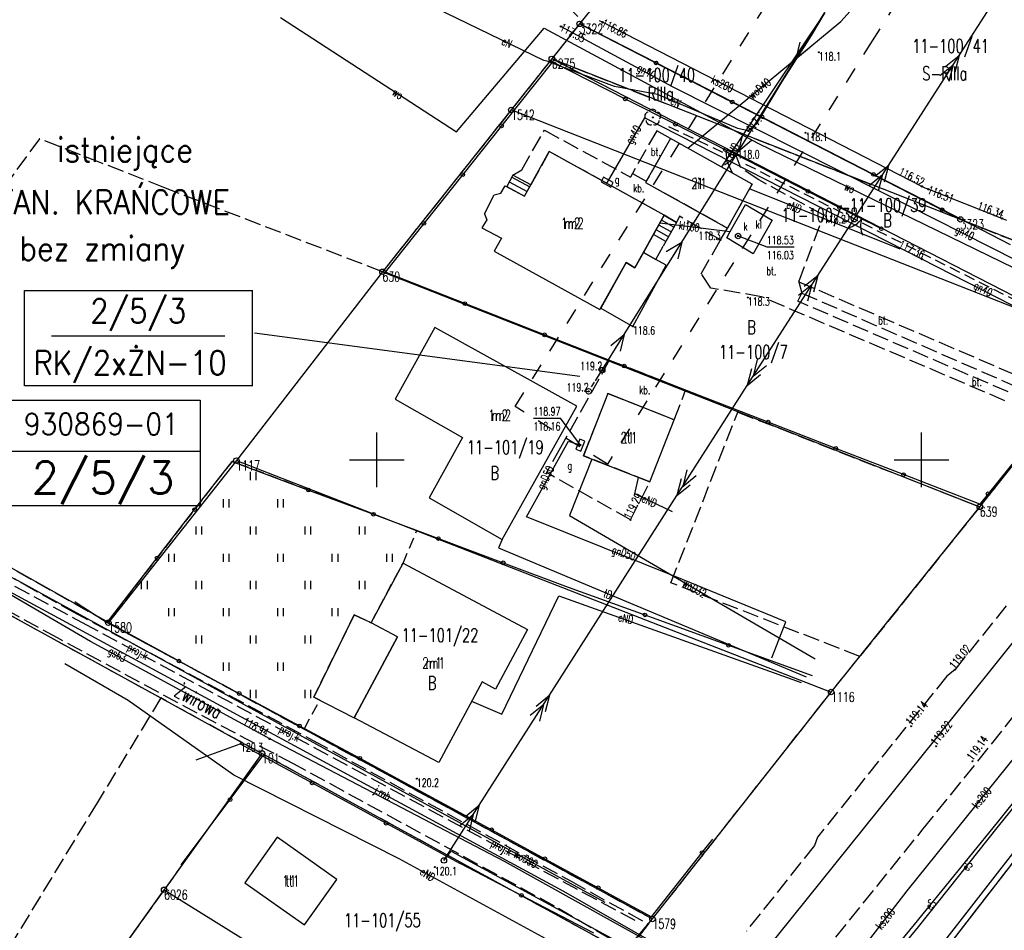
# Model space of a CAD drawing. Extents: x 6572638 to 13149531, y 5838629 to 11678088.
# Tile 16 of 37: x 6573717 to 6573808, y 5838807 to 5838890. Entities that reach past the tile are written whole.
import ezdxf
from ezdxf.enums import TextEntityAlignment as Align

# ---------------------------------------------------------------- set-up
doc = ezdxf.new("R2010")
doc.units = 0
doc.header["$MEASUREMENT"] = 0
for name, pattern in [('1', [0]), ('11', [3, 2.5, -0.5]), ('1_1', [0]), ('1_14', [0]), ('1_OTKJ', [2, 1.5, -0.5]), ('1_OTKU', [2, 1.5, -0.5]), ('1_OTZI', [1.5, 1, -0.5]), ('1_OTZT', [1.5, 1, -0.5]), ('2_1', [0]), ('2_EGBI17', [0]), ('2_EGBS', [0]), ('2_EGBSG', [0]), ('2_EGBU_A', [0]), ('2_EGBW_W', [1, 0.5, -0.5]), ('3_SUEP_A', [0]), ('3_SUGP', [0]), ('3_SUKM', [0]), ('3_SUKP', [0]), ('3_SUPP_P', [2, 1.5, -0.5]), ('3_SUTP_A', [0]), ('3_SUWP', [0]), ('GDE', [0]), ('GUK', [2, 1.5, -0.5])]:
    doc.linetypes.add(name, pattern=pattern)
doc.layers.get('0').update_dxf_attribs({"color": 250, "linetype": 'CONTINUOUS'})
for name, color, linetype in [('_L_NAP', 7, 'CONTINUOUS'), ('DZIALKI', 7, 'GDE'), ('EBTPO_L_0_A', 7, '1'), ('EGBB_E_T_0', 7, 'CONTINUOUS'), ('EGBB_E_T_1', 7, 'CONTINUOUS'), ('EGBB_L_0', 7, '2_EGBU_A'), ('EGBE_L_3', 7, '2_EGBS'), ('EGBE_L_8', 7, '2_1'), ('EUZOU_T_0_A', 3, 'CONTINUOUS'), ('KONTURY', 3, 'GUK'), ('NUMERY_DZIALEK', 7, 'CONTINUOUS'), ('NUMERY_KONTUROW', 3, 'CONTINUOUS'), ('NUMERY_PUNKTOW', 7, 'CONTINUOUS'), ('OPIS_LNAP', 250, 'CONTINUOUS'), ('OTK_E_T_0', 7, 'CONTINUOUS'), ('OTK_E_T_3', 7, 'CONTINUOUS'), ('OTK_E_T_8', 7, 'CONTINUOUS'), ('OTK_L_0', 7, '1_OTKJ'), ('OTK_L_18', 7, '1_1'), ('OTK_L_4', 7, '1_OTKU'), ('OTO_L_0', 7, 'CONTINUOUS'), ('OTO_L_1', 7, 'CONTINUOUS'), ('OTO_L_2', 7, 'CONTINUOUS'), ('OTR_T_0', 7, 'CONTINUOUS'), ('OTR_T_1', 7, 'CONTINUOUS'), ('OTZ_L_3', 7, '1_OTZT'), ('OTZ_L_4', 7, '1_OTZI'), ('OTZ_T_0', 3, 'CONTINUOUS'), ('P_SUKP_E_T_0', 34, 'CONTINUOUS'), ('P_SUKP_L_0', 34, '3_SUPP_P'), ('PUNKTY', 7, 'CONTINUOUS'), ('SUEP_E_T_0', 1, 'CONTINUOUS'), ('SUEP_L_0', 1, '3_SUEP_A'), ('SUER_T_0', 1, 'CONTINUOUS'), ('SUG_E_T_1', 52, 'CONTINUOUS'), ('SUG_T_0', 52, 'CONTINUOUS'), ('SUGP_E_T_0', 52, 'CONTINUOUS'), ('SUGP_L_0', 52, '3_SUGP'), ('SUGR_T_0', 52, 'CONTINUOUS'), ('SUK_E_T_2', 34, 'CONTINUOUS'), ('SUK_L_3', 34, '3_SUKM'), ('SUKP_E_T_0', 34, 'CONTINUOUS'), ('SUKP_L_0', 34, '3_SUKP'), ('SUKR_T_0', 34, 'CONTINUOUS'), ('SUP_E_T_1', 7, 'CONTINUOUS'), ('SUP_T_2', 7, 'CONTINUOUS'), ('SUP_T_4', 7, 'CONTINUOUS'), ('SUTP_E_T_0', 30, 'CONTINUOUS'), ('SUTP_L_0', 30, '3_SUTP_A'), ('SUWP_E_T_0', 5, 'CONTINUOUS'), ('SUWP_L_0', 5, '3_SUWP'), ('ZAKRES_L_0', 7, '11')]:
    doc.layers.add(name, color=color, linetype=linetype)
doc.styles.add('SIMPLEBX', font='simplex.shx', dxfattribs={"width": 0.7})
doc.styles.get("Standard").update_dxf_attribs({"font": 'Simplex.SHX', "width": 0.75})

# ---------------------------------------------------------------- blocks, each defined once
blk = doc.blocks.new('GRT')
at = {"linetype": 'CONTINUOUS'}
blk.add_circle((0, 0), 0.25, dxfattribs=at)
blk = doc.blocks.new('2_OTRN')
at = {"linetype": 'CONTINUOUS'}
blk.add_circle((0, 0), 0.045, dxfattribs=at)
blk = doc.blocks.new('2_OTRS')
at = {"linetype": 'CONTINUOUS'}
blk.add_circle((0, 0), 0.045, dxfattribs=at)
blk = doc.blocks.new('2_OTZT')
at = {"linetype": 'CONTINUOUS'}
for p, q in [((-0.2625, -0.375), (-0.2625, 0.375)), ((0.2625, -0.375), (0.2625, 0.375))]:
    blk.add_line(p, q, dxfattribs=at)
blk = doc.blocks.new('2_OTZL')
at = {"linetype": 'CONTINUOUS'}
blk.add_circle((0, 0), 0.045, dxfattribs=at)
for centre, start, end in [((-0.357, 0.116), 102.14447, 221.86002), ((0, 0.375), 30.14012, 149.85988), ((0.357, 0.116), 318.13998, 77.85553), ((-0.22, -0.303), 174.14818, 293.85423), ((0.22, -0.303), 246.14577, 5.85182)]:
    blk.add_arc(centre, 0.375, start, end, dxfattribs=at)
blk = doc.blocks.new('4_SUPS')
at = {"linetype": 'CONTINUOUS'}
blk.add_circle((0, 0), 0.0625, dxfattribs=at)
blk = doc.blocks.new('4_SUGS')
at = {"linetype": 'CONTINUOUS'}
for p, q in [((0.5, 0.25), (-0.5, 0.25)), ((-0.5, 0.25), (-0.5, -0.25)), ((0.5, -0.25), (0.5, 0.25)), ((-0.5, -0.25), (0.5, -0.25))]:
    blk.add_line(p, q, dxfattribs=at)
blk = doc.blocks.new('4_SUPP')
at = {"linetype": 'CONTINUOUS'}
blk.add_circle((0, 0), 0.25, dxfattribs=at)
blk = doc.blocks.new('4_SUPW')
at = {"linetype": 'CONTINUOUS'}
blk.add_circle((0, 0), 0.25, dxfattribs=at)

msp = doc.modelspace()

# ---------------------------------------------------------------- linework, layer by layer
at = {"color": 7, "linetype": 'BYBLOCK'}
for p, q in [((6573717.66664, 5838856.78717), (6573717.66664, 5838865.53356)), ((6573717.66664, 5838865.53356), (6573738.61522, 5838865.53356)), ((6573738.59787, 5838856.78717), (6573738.59787, 5838865.53356)), ((6573720.13509, 5838861.38759), (6573736.04573, 5838861.38759)), ((6573738.61522, 5838856.78717), (6573717.66664, 5838856.78717))]:
    msp.add_line(p, q, dxfattribs=at)
at = {"layer": '_L_NAP', "color": 5}
for p, q in [((6573716.17995, 5838855.46688), (6573733.79201, 5838855.46688)), ((6573733.79201, 5838855.46688), (6573733.79201, 5838845.77989)), ((6573716.17995, 5838850.78481), (6573733.79201, 5838850.78481)), ((6573733.79201, 5838845.77989), (6573716.17995, 5838845.77989))]:
    msp.add_line(p, q, dxfattribs=at)
at = {"layer": 'DZIALKI'}
for p, q in [((6573778.86, 5838902.89), (6573768.62, 5838890.02)), ((6573768.62, 5838890.02), (6573766.07, 5838886.81)), ((6573803.58, 5838872.07), (6573768.62, 5838890.02)), ((6573766.07, 5838886.81), (6573762.34, 5838882.12)), ((6573817.17, 5838860.56), (6573766.07, 5838886.81)), ((6573803.58, 5838872.07), (6573766.07, 5838886.81)), ((6573762.34, 5838882.12), (6573750.52, 5838867.26)), ((6573817.17, 5838860.56), (6573762.34, 5838882.12)), ((6573820.89, 5838865.26), (6573803.58, 5838872.07)), ((6573750.52, 5838867.26), (6573737.11, 5838849.93)), ((6573750.52, 5838867.26), (6573805.36, 5838845.68)), ((6573805.36, 5838845.68), (6573817.17, 5838860.56)), ((6573737.11, 5838849.93), (6573725.36, 5838835.05)), ((6573737.11, 5838849.93), (6573791.71, 5838828.68)), ((6573791.71, 5838828.68), (6573805.36, 5838845.68)), ((6573725.36, 5838835.05), (6573711.59, 5838842.8)), ((6573704.91, 5838842.01), (6573739.46, 5838823.04)), ((6573725.36, 5838835.05), (6573775.31, 5838807.84)), ((6573775.31, 5838807.84), (6573791.71, 5838828.68)), ((6573739.46, 5838823.04), (6573730.48, 5838810.52)), ((6573772.73, 5838804.79), (6573739.46, 5838823.04)), ((6573799.57, 5838801.62), (6573809.98, 5838815.07)), ((6573717.27, 5838792.07), (6573730.48, 5838810.52)), ((6573730.48, 5838810.52), (6573761.38, 5838791.35)), ((6573772.73, 5838804.79), (6573775.31, 5838807.84))]:
    msp.add_line(p, q, dxfattribs=at)
at = {"layer": 'EBTPO_L_0_A', "linetype": '1'}
for p, q in [((6573750, 5838847.5), (6573750, 5838852.5)), ((6573800, 5838847.5), (6573800, 5838852.5)), ((6573747.5, 5838850), (6573752.5, 5838850)), ((6573797.5, 5838850), (6573802.5, 5838850))]:
    msp.add_line(p, q, dxfattribs=at)
at = {"layer": 'EGBB_L_0', "linetype": '2_EGBU_A'}
for p, q in [((6573776.96, 5838879.51), (6573774.68, 5838875.46)), ((6573784.46, 5838875.32), (6573776.96, 5838879.51)), ((6573763.57, 5838874.19), (6573765.83, 5838878.31)), ((6573776.39, 5838872.46), (6573765.83, 5838878.31)), ((6573774.68, 5838875.46), (6573782.2, 5838871.28)), ((6573782.2, 5838871.28), (6573784.46, 5838875.32)), ((6573760.79, 5838874.33), (6573761.39, 5838874.49)), ((6573761.39, 5838874.49), (6573761.8, 5838875.15)), ((6573761.8, 5838875.15), (6573763.57, 5838874.19)), ((6573759.88, 5838872.59), (6573760.79, 5838874.33)), ((6573759.88, 5838872.59), (6573760.11, 5838872.04)), ((6573760.11, 5838872.04), (6573759.65, 5838871.31)), ((6573773.68, 5838867.62), (6573776.39, 5838872.46)), ((6573759.65, 5838871.31), (6573761.45, 5838870.35)), ((6573761.45, 5838870.35), (6573760.78, 5838869.15)), ((6573760.78, 5838869.15), (6573770.49, 5838863.79)), ((6573770.49, 5838863.79), (6573772.89, 5838868.1)), ((6573772.89, 5838868.1), (6573773.68, 5838867.62)), ((6573755.32, 5838862.14), (6573751.68, 5838855.57)), ((6573768.37, 5838854.93), (6573755.32, 5838862.14)), ((6573751.68, 5838855.57), (6573757.88, 5838852.05)), ((6573771.22, 5838856.09), (6573768.99, 5838850.36)), ((6573777.29, 5838853.68), (6573771.22, 5838856.09)), ((6573761.5, 5838842.69), (6573768.37, 5838854.93)), ((6573775.07, 5838847.98), (6573777.29, 5838853.68)), ((6573757.88, 5838852.05), (6573754.81, 5838846.52)), ((6573768.99, 5838850.36), (6573775.07, 5838847.98)), ((6573754.81, 5838846.52), (6573761.5, 5838842.69)), ((6573749.48, 5838835.04), (6573752.41, 5838840.52)), ((6573752.41, 5838840.52), (6573763.84, 5838834.42)), ((6573751.89, 5838833.75), (6573749.48, 5838835.04)), ((6573751.89, 5838833.75), (6573747.91, 5838826.32)), ((6573763.84, 5838834.42), (6573760.91, 5838828.94)), ((6573759.66, 5838829.62), (6573755.69, 5838822.2)), ((6573760.91, 5838828.94), (6573759.66, 5838829.62)), ((6573755.69, 5838822.2), (6573747.91, 5838826.32)), ((6573740.84, 5838815.36), (6573737.88, 5838811.17)), ((6573746.34, 5838811.48), (6573740.84, 5838815.36)), ((6573737.88, 5838811.17), (6573743.37, 5838807.29)), ((6573743.37, 5838807.29), (6573746.34, 5838811.48))]:
    msp.add_line(p, q, dxfattribs=at)
at = {"layer": 'EGBE_L_3', "linetype": '2_EGBSG'}
for p, q in [((6573762.5, 5838876.14), (6573761.92975, 5838875.07962)), ((6573777.51, 5838871.79), (6573776.29, 5838869.61))]:
    msp.add_line(p, q, dxfattribs=at)
at = {"layer": 'EGBE_L_3', "linetype": '2_EGBS'}
for p, q in [((6573762.16657, 5838875.51999), (6573763.81367, 5838874.63421)), ((6573762.40339, 5838875.96035), (6573764.05415, 5838875.07261)), ((6573764.14433, 5838875.23702), (6573762.5, 5838876.14)), ((6573761.92975, 5838875.07962), (6573763.57319, 5838874.19582)), ((6573761.92975, 5838875.07962), (6573763.57, 5838874.19)), ((6573763.57, 5838874.19), (6573764.14433, 5838875.23702)), ((6573776.39, 5838872.45), (6573774.47622, 5838869.04204)), ((6573777.26582, 5838871.35368), (6573776.13099, 5838871.98877)), ((6573777.51, 5838871.79), (6573776.37581, 5838872.42473)), ((6573776.39, 5838872.45), (6573777.51, 5838871.79)), ((6573776.77746, 5838870.48104), (6573775.64135, 5838871.11684)), ((6573777.02164, 5838870.91736), (6573775.88617, 5838871.5528)), ((6573776.53328, 5838870.04471), (6573775.39653, 5838870.68088)), ((6573774.47622, 5838869.04204), (6573775.61, 5838868.4)), ((6573775.61, 5838868.4), (6573776.29, 5838869.61))]:
    msp.add_line(p, q, dxfattribs=at)
at = {"layer": 'EGBE_L_8', "linetype": '2_EGBI17'}
for p, q in [((6573774.47622, 5838869.04204), (6573773.68, 5838867.62)), ((6573775.61, 5838868.4), (6573774.47622, 5838869.04204)), ((6573772.89, 5838868.1), (6573770.5552, 5838863.90709)), ((6573773.68, 5838867.62), (6573772.89, 5838868.1)), ((6573776.58, 5838867.86), (6573775.61, 5838868.4)), ((6573773.52, 5838862.25), (6573776.58, 5838867.86)), ((6573770.5552, 5838863.90709), (6573773.52, 5838862.25)), ((6573747.93669, 5838835.77563), (6573744.20747, 5838828.20909)), ((6573749.48, 5838835.04), (6573747.93669, 5838835.77563)), ((6573751.89, 5838833.75), (6573749.48, 5838835.04)), ((6573747.91, 5838826.32), (6573751.89, 5838833.75)), ((6573744.20747, 5838828.20909), (6573747.91, 5838826.32))]:
    msp.add_line(p, q, dxfattribs=at)
at = {"layer": 'KONTURY'}
for p, q in [((6573767.4, 5838891.76), (6573768.85, 5838890.31)), ((6573768.62, 5838890.02), (6573766.07, 5838886.81)), ((6573768.85, 5838890.31), (6573768.62, 5838890.02)), ((6573803.58, 5838872.07), (6573768.62, 5838890.02)), ((6573766.07, 5838886.81), (6573762.34, 5838882.12)), ((6573766.07, 5838886.81), (6573803.58, 5838872.07)), ((6573762.34, 5838882.12), (6573758.6, 5838877.42)), ((6573719.03, 5838879.47), (6573708.95, 5838865.67)), ((6573724.66, 5838877.27), (6573719.03, 5838879.47)), ((6573730.46, 5838875), (6573724.66, 5838877.27)), ((6573758.6, 5838877.42), (6573750.52, 5838867.26)), ((6573750.52, 5838867.26), (6573730.46, 5838875)), ((6573803.58, 5838872.07), (6573820.89, 5838865.26)), ((6573805.36, 5838845.68), (6573817.17, 5838860.56)), ((6573777, 5838838.7), (6573783.14, 5838854.38)), ((6573783.14, 5838854.38), (6573805.36, 5838845.68)), ((6573805.36, 5838845.68), (6573794.34, 5838831.95)), ((6573709.97, 5838843.7), (6573725.36, 5838835.05)), ((6573707.81, 5838840.41), (6573730.18, 5838828.13)), ((6573794.34, 5838831.95), (6573777, 5838838.7)), ((6573725.36, 5838835.05), (6573775.31, 5838807.84)), ((6573791.71, 5838828.68), (6573794.34, 5838831.95)), ((6573775.31, 5838807.84), (6573791.71, 5838828.68)), ((6573730.18, 5838828.13), (6573724.32, 5838818.49)), ((6573739.46, 5838823.04), (6573730.18, 5838828.13)), ((6573739.46, 5838823.04), (6573730.48, 5838810.52)), ((6573772.73, 5838804.79), (6573739.46, 5838823.04)), ((6573724.32, 5838818.49), (6573715.44, 5838803.88)), ((6573799.57, 5838801.62), (6573809.98, 5838815.07)), ((6573730.48, 5838810.52), (6573717.27, 5838792.07)), ((6573772.73, 5838804.79), (6573775.31, 5838807.84))]:
    msp.add_line(p, q, dxfattribs=at)
at = {"layer": 'OPIS_LNAP', "color": 6, "linetype": 'CONTINUOUS'}
msp.add_line((6573738.76964, 5838861.64935), (6573768.63366, 5838857.68162), dxfattribs=at)
at = {"layer": 'OTK_L_0', "linetype": '1_OTKJ'}
for p, q in [((6573712.05, 5838841.58), (6573717.55, 5838838.63)), ((6573720.7, 5838833.64), (6573710.34, 5838839.31)), ((6573717.55, 5838838.63), (6573722.13, 5838836.04)), ((6573807.79, 5838836.6), (6573803.06, 5838830.72)), ((6573722.13, 5838836.04), (6573734.67, 5838829.34)), ((6573733.51, 5838826.74), (6573720.7, 5838833.64)), ((6573802.32, 5838830.12), (6573790.46, 5838815.34)), ((6573803.06, 5838830.72), (6573802.32, 5838830.12)), ((6573734.67, 5838829.34), (6573744.17, 5838824.23)), ((6573805.19, 5838822.34), (6573810.09, 5838828.5)), ((6573742.34, 5838822.09), (6573733.51, 5838826.74)), ((6573744.17, 5838824.23), (6573767.83, 5838811.31)), ((6573766.31, 5838809.02), (6573742.34, 5838822.09)), ((6573800.16, 5838816.11), (6573805.19, 5838822.34)), ((6573795.89, 5838810.82), (6573800.16, 5838816.11)), ((6573790.46, 5838815.34), (6573790.17, 5838814.58)), ((6573790.17, 5838814.58), (6573783.93, 5838806.73)), ((6573767.83, 5838811.31), (6573774.91, 5838807.37)), ((6573790.9, 5838804.6), (6573795.89, 5838810.82)), ((6573773.14, 5838805.01), (6573766.31, 5838809.02)), ((6573774.91, 5838807.37), (6573773.14, 5838805.01))]:
    msp.add_line(p, q, dxfattribs=at)
at = {"layer": 'OTK_L_18', "linetype": '1_1'}
for p, q in [((6573801.3275, 5838824.3846), (6573891.5509, 5838937.4063)), ((6573767.0997, 5838810.4046), (6573701.4555, 5838845.922)), ((6573782.853, 5838801.4287), (6573801.3275, 5838824.3846)), ((6573782.853, 5838801.4287), (6573767.0997, 5838810.4046))]:
    msp.add_line(p, q, dxfattribs=at)
at = {"layer": 'OTK_L_4', "linetype": '1_OTKU'}
for p, q in [((6573763.31, 5838876.63), (6573765.39, 5838880.26)), ((6573765.39, 5838880.26), (6573773.28, 5838875.96)), ((6573775.7, 5838880.21), (6573773.47, 5838876.29)), ((6573776.96, 5838879.51), (6573775.7, 5838880.21)), ((6573776.96, 5838879.51), (6573774.74, 5838875.57)), ((6573765.83, 5838878.31), (6573764.14, 5838875.24)), ((6573776.39, 5838872.46), (6573765.83, 5838878.31)), ((6573782.04, 5838878.29), (6573783.03, 5838877.84)), ((6573782.04, 5838878.29), (6573782.14, 5838877.42)), ((6573782.14, 5838877.42), (6573782.62857, 5838876.34316)), ((6573783.42, 5838876.81), (6573783.03, 5838877.84)), ((6573762.5, 5838876.14), (6573763.31, 5838876.63)), ((6573773.47, 5838876.29), (6573773.28, 5838875.96)), ((6573773.47, 5838876.29), (6573774.74, 5838875.57)), ((6573782.62857, 5838876.34316), (6573784.46, 5838875.32)), ((6573785.06, 5838875.7), (6573783.42, 5838876.81)), ((6573764.14, 5838875.24), (6573762.5, 5838876.14)), ((6573774.74, 5838875.57), (6573774.68, 5838875.46)), ((6573774.68, 5838875.46), (6573782.2, 5838871.28)), ((6573784.46, 5838875.32), (6573782.2, 5838871.28)), ((6573791.04, 5838872.46), (6573785.06, 5838875.7)), ((6573777.51, 5838871.79), (6573776.39, 5838872.46)), ((6573777.8, 5838872.36), (6573777.51, 5838871.79)), ((6573781.56, 5838870.19), (6573777.8, 5838872.36)), ((6573788.74, 5838866.35), (6573791.04, 5838872.46)), ((6573781.56, 5838870.19), (6573782.2, 5838871.28)), ((6573779.78, 5838867.08), (6573781.56, 5838870.19)), ((6573780.67, 5838865.77), (6573779.78, 5838867.08)), ((6573788.74, 5838866.35), (6573809.23, 5838857.54)), ((6573785.32, 5838864.97), (6573780.67, 5838865.77)), ((6573807.66, 5838855.42), (6573785.32, 5838864.97)), ((6573788.65, 5838864.56), (6573789.01, 5838865.31)), ((6573809.81, 5838855.44), (6573788.65, 5838864.56)), ((6573789.01, 5838865.31), (6573810.19, 5838856.07)), ((6573771.34729, 5838859.13874), (6573766.86069, 5838851.12436)), ((6573778.35324, 5838856.38865), (6573771.34729, 5838859.13874)), ((6573777.29, 5838853.68), (6573778.35324, 5838856.38865)), ((6573768.99, 5838850.36), (6573771.22, 5838856.09)), ((6573771.22, 5838856.09), (6573777.29, 5838853.68)), ((6573766.86069, 5838851.12436), (6573765.56738, 5838848.82012)), ((6573775.07, 5838847.98), (6573768.99, 5838850.36)), ((6573773.3, 5838844.48), (6573765.56738, 5838848.82012)), ((6573773.3, 5838844.48), (6573775.07, 5838847.98))]:
    msp.add_line(p, q, dxfattribs=at)
at = {"layer": 'OTK_L_4', "linetype": '1_14'}
msp.add_line((6573788.74, 5838866.35), (6573789.01, 5838865.31), dxfattribs=at)
at = {"layer": 'OTO_L_0'}
for p, q in [((6573768.65, 5838890.02), (6573773.31448, 5838895.89304)), ((6573775.63288, 5838886.4406), (6573768.65, 5838890.02)), ((6573766.12, 5838886.53), (6573761.45112, 5838880.66046)), ((6573766.12, 5838886.53), (6573772.80873, 5838883.13723)), ((6573782.61576, 5838882.86119), (6573775.63288, 5838886.4406)), ((6573772.80873, 5838883.13723), (6573777.40936, 5838880.80361)), ((6573789.29, 5838879.44), (6573782.61576, 5838882.86119)), ((6573777.40936, 5838880.80361), (6573782.01, 5838878.47)), ((6573761.45112, 5838880.66046), (6573757.88741, 5838876.18031)), ((6573795.58975, 5838876.20266), (6573789.29, 5838879.44)), ((6573782.92, 5838878.05), (6573789.59864, 5838874.6374)), ((6573801.8895, 5838872.96533), (6573795.58975, 5838876.20266)), ((6573757.88741, 5838876.18031), (6573754.32371, 5838871.70015)), ((6573789.59864, 5838874.6374), (6573792.49, 5838873.16)), ((6573808.18925, 5838869.72799), (6573801.8895, 5838872.96533)), ((6573754.32371, 5838871.70015), (6573750.76, 5838867.22)), ((6573758.07953, 5838864.34682), (6573750.76, 5838867.22)), ((6573765.39907, 5838861.47363), (6573758.07953, 5838864.34682)), ((6573772.7186, 5838858.60045), (6573765.39907, 5838861.47363)), ((6573779.7, 5838855.86), (6573772.7186, 5838858.60045)), ((6573785.91861, 5838853.45256), (6573779.7, 5838855.86)), ((6573792.13722, 5838851.04512), (6573785.91861, 5838853.45256)), ((6573810.83, 5838852.72), (6573806.11967, 5838846.88366)), ((6573798.35583, 5838848.63769), (6573792.13722, 5838851.04512)), ((6573733.27358, 5838845.42207), (6573736.70905, 5838849.84901)), ((6573736.70905, 5838849.84901), (6573743.73404, 5838847.22232)), ((6573805.35, 5838845.93), (6573798.35583, 5838848.63769)), ((6573743.73404, 5838847.22232), (6573749.69295, 5838844.99425)), ((6573806.11967, 5838846.88366), (6573805.35, 5838845.93)), ((6573729.83812, 5838840.99514), (6573733.27358, 5838845.42207)), ((6573749.69295, 5838844.99425), (6573755.65187, 5838842.76618)), ((6573755.65187, 5838842.76618), (6573761.61078, 5838840.53811)), ((6573725.24, 5838835.07), (6573729.83812, 5838840.99514)), ((6573761.61078, 5838840.53811), (6573767.5697, 5838838.31004)), ((6573767.5697, 5838838.31004), (6573774.62084, 5838835.75437)), ((6573722.28, 5838836.98), (6573722.59, 5838836.78)), ((6573722.59, 5838836.78), (6573725.24, 5838835.07)), ((6573774.62084, 5838835.75437), (6573782.29536, 5838832.97276)), ((6573725.24, 5838835.07), (6573731.84494, 5838831.51686)), ((6573782.29536, 5838832.97276), (6573789.96988, 5838830.19115)), ((6573731.84494, 5838831.51686), (6573737.3737, 5838828.54264)), ((6573737.3737, 5838828.54264), (6573742.90247, 5838825.56843)), ((6573742.90247, 5838825.56843), (6573748.43123, 5838822.59421)), ((6573733.43, 5838822.45), (6573737.47, 5838823.92)), ((6573737.47, 5838823.92), (6573744.05796, 5838820.33547)), ((6573736.53384, 5838818.80712), (6573739.54, 5838822.81)), ((6573748.43123, 5838822.59421), (6573753.96, 5838819.62)), ((6573744.05796, 5838820.33547), (6573750.85398, 5838816.63774)), ((6573753.96, 5838819.62), (6573760.54765, 5838816.03491)), ((6573732.03, 5838812.81), (6573736.53384, 5838818.80712)), ((6573750.85398, 5838816.63774), (6573757.65, 5838812.94)), ((6573760.54765, 5838816.03491), (6573765.43843, 5838813.37327)), ((6573779.87189, 5838813.93302), (6573780.85, 5838815.17)), ((6573775.22, 5838808.05), (6573779.87189, 5838813.93302)), ((6573763.27907, 5838810.00628), (6573757.65, 5838812.94)), ((6573765.43843, 5838813.37327), (6573770.32922, 5838810.71164)), ((6573770.32922, 5838810.71164), (6573775.22, 5838808.05)), ((6573769.93, 5838806.54), (6573763.27907, 5838810.00628))]:
    msp.add_line(p, q, dxfattribs=at)
for centre in [(6573775.63288, 5838886.4406), (6573772.80873, 5838883.13723), (6573782.61576, 5838882.86119), (6573761.45112, 5838880.66046), (6573777.40936, 5838880.80361), (6573757.88741, 5838876.18031), (6573795.58975, 5838876.20266), (6573789.59864, 5838874.6374), (6573801.8895, 5838872.96533), (6573754.32371, 5838871.70015), (6573758.07953, 5838864.34682), (6573765.39907, 5838861.47363), (6573772.7186, 5838858.60045), (6573785.91861, 5838853.45256), (6573792.13722, 5838851.04512), (6573798.35583, 5838848.63769), (6573743.73404, 5838847.22232), (6573806.11967, 5838846.88366), (6573733.27358, 5838845.42207), (6573749.69295, 5838844.99425), (6573755.65187, 5838842.76618), (6573729.83812, 5838840.99514), (6573761.61078, 5838840.53811), (6573774.62084, 5838835.75437), (6573782.29536, 5838832.97276), (6573731.84494, 5838831.51686), (6573737.3737, 5838828.54264), (6573742.90247, 5838825.56843), (6573748.43123, 5838822.59421), (6573744.05796, 5838820.33547), (6573736.53384, 5838818.80712), (6573750.85398, 5838816.63774), (6573760.54765, 5838816.03491), (6573779.87189, 5838813.93302), (6573765.43843, 5838813.37327), (6573770.32922, 5838810.71164), (6573763.27907, 5838810.00628)]:
    msp.add_circle(centre, 0.17, dxfattribs=at)
at = {"layer": 'OTO_L_1'}
for p, q in [((6573793.84803, 5838872.46857), (6573792.49, 5838873.16)), ((6573795.18475, 5838871.788), (6573793.84803, 5838872.46857)), ((6573796.32, 5838871.21), (6573794.96197, 5838871.90143))]:
    msp.add_line(p, q, dxfattribs=at)
for centre in [(6573792.49, 5838873.16), (6573796.32, 5838871.21)]:
    msp.add_circle(centre, 0.17, dxfattribs=at)
for centre, start, end in [((6573792.87663, 5838873.27335), 280.9987838, 325.0731559), ((6573796.407, 5838871.4759), 160.9620625, 205.0364347)]:
    msp.add_arc(centre, 2, start, end, dxfattribs=at)
at = {"layer": 'OTO_L_2'}
for p, q in [((6573782.465, 5838878.26), (6573782.01, 5838878.47)), ((6573782.92, 5838878.05), (6573782.465, 5838878.26)), ((6573782.92, 5838878.05), (6573782.86596, 5838877.9648)), ((6573782.02467, 5838877.13057), (6573781.94681, 5838877.08941)), ((6573782.09647, 5838877.17453), (6573782.02467, 5838877.13057)), ((6573782.16827, 5838877.21848), (6573782.09647, 5838877.17453)), ((6573782.2382, 5838877.27432), (6573782.16827, 5838877.21848)), ((6573782.30393, 5838877.32108), (6573782.2382, 5838877.27432)), ((6573782.37805, 5838877.38599), (6573782.30393, 5838877.32108)), ((6573782.44797, 5838877.44183), (6573782.37805, 5838877.38599)), ((6573782.50995, 5838877.51235), (6573782.44797, 5838877.44183)), ((6573782.578, 5838877.58006), (6573782.50995, 5838877.51235)), ((6573782.63999, 5838877.65058), (6573782.578, 5838877.58006)), ((6573782.6959, 5838877.7239), (6573782.63999, 5838877.65058)), ((6573782.76207, 5838877.80349), (6573782.6959, 5838877.7239)), ((6573782.81192, 5838877.87961), (6573782.76207, 5838877.80349)), ((6573782.86596, 5838877.9648), (6573782.81192, 5838877.87961)), ((6573781.94681, 5838877.08941), (6573781.92022, 5838877.07965))]:
    msp.add_line(p, q, dxfattribs=at)
for centre in [(6573782.01, 5838878.47), (6573782.92, 5838878.05)]:
    msp.add_circle(centre, 0.17, dxfattribs=at)
at = {"layer": 'OTZ_L_3', "linetype": '1_OTZI'}
for p, q in [((6573736.70905, 5838849.84901), (6573725.24, 5838835.07)), ((6573753.67794, 5838843.50425), (6573736.70905, 5838849.84901)), ((6573752.41, 5838840.52), (6573753.67794, 5838843.50425)), ((6573749.48, 5838835.04), (6573752.41, 5838840.52)), ((6573744.20747, 5838828.20909), (6573747.93669, 5838835.77563)), ((6573747.93669, 5838835.77563), (6573749.48, 5838835.04)), ((6573725.24, 5838835.07), (6573743.35633, 5838825.32427)), ((6573743.35633, 5838825.32427), (6573744.76953, 5838827.92231)), ((6573744.76953, 5838827.92231), (6573744.20747, 5838828.20909))]:
    msp.add_line(p, q, dxfattribs=at)
at = {"layer": 'OTZ_L_4', "linetype": '1_OTZI'}
for p, q in [((6573781.78, 5838878.2), (6573776.35, 5838880.78)), ((6573783.86, 5838877.15), (6573816.69, 5838860.57))]:
    msp.add_line(p, q, dxfattribs=at)
at = {"layer": 'P_SUKP_L_0', "linetype": '3_SUPP_P'}
for p, q in [((6573723.38776, 5838834.82065), (6573709.63811, 5838842.23382)), ((6573773.71, 5838807.69), (6573723.38776, 5838834.82065))]:
    msp.add_line(p, q, dxfattribs=at)
at = {"layer": 'SUEP_L_0', "linetype": '3_SUEP_A'}
for p, q in [((6573803.45872, 5838887.1165), (6573809.95021, 5838897.2091)), ((6573765.33532, 5838886.67331), (6573750.74048, 5838893.73977)), ((6573791.12, 5838891.06), (6573781.65059, 5838876.88952)), ((6573788.47752, 5838886.81532), (6573791.12, 5838891.06)), ((6573791.12, 5838891.06), (6573789.89, 5838888.95)), ((6573789.89, 5838888.95), (6573787.18, 5838884.73)), ((6573788.84579, 5838888.35298), (6573788.47752, 5838886.81532)), ((6573788.47752, 5838886.81532), (6573789.69473, 5838887.82448)), ((6573796.96723, 5838877.0239), (6573803.45872, 5838887.1165)), ((6573802.22676, 5838886.12541), (6573803.45872, 5838887.1165)), ((6573803.45872, 5838887.1165), (6573803.06781, 5838885.58445)), ((6573765.735, 5838886.58), (6573765.33532, 5838886.67331)), ((6573766.09031, 5838886.42624), (6573765.735, 5838886.58)), ((6573771.82, 5838884.28), (6573766.09031, 5838886.42624)), ((6573783.19255, 5838878.32597), (6573788.47752, 5838886.81532)), ((6573801.6858, 5838885.28436), (6573802.91776, 5838886.27545)), ((6573802.91776, 5838886.27545), (6573802.52685, 5838884.7434)), ((6573787.18, 5838884.73), (6573784.83, 5838880.82)), ((6573775.78, 5838883.55), (6573771.82, 5838884.28)), ((6573783.13, 5838880.42), (6573775.78, 5838883.55)), ((6573784.83, 5838880.82), (6573784.1, 5838880.19)), ((6573784.1, 5838880.19), (6573783.13, 5838880.42)), ((6573783.56082, 5838879.86362), (6573783.19255, 5838878.32597)), ((6573783.19255, 5838878.32597), (6573784.40976, 5838879.33513)), ((6573778.00245, 5838869.98903), (6573783.19255, 5838878.32597)), ((6573790.47574, 5838866.9313), (6573796.96723, 5838877.0239)), ((6573795.73527, 5838876.0328), (6573796.96723, 5838877.0239)), ((6573796.96723, 5838877.0239), (6573796.57632, 5838875.49185)), ((6573795.19431, 5838875.19175), (6573796.42627, 5838876.18285)), ((6573796.42627, 5838876.18285), (6573796.03536, 5838874.6508)), ((6573798.06, 5838869.33), (6573784.21406, 5838874.88035)), ((6573772.71748, 5838861.49968), (6573778.00245, 5838869.98903)), ((6573776.57301, 5838869.112), (6573778.00245, 5838869.98903)), ((6573778.00245, 5838869.98903), (6573777.63418, 5838868.45138)), ((6573787.23, 5838861.885), (6573790.47574, 5838866.9313)), ((6573789.24378, 5838865.9402), (6573790.47574, 5838866.9313)), ((6573790.47574, 5838866.9313), (6573790.08483, 5838865.39925)), ((6573788.70283, 5838865.09915), (6573789.93479, 5838866.09025)), ((6573789.93479, 5838866.09025), (6573789.54388, 5838864.5582)), ((6573784.00144, 5838856.82769), (6573787.23, 5838861.885)), ((6573770.075, 5838857.255), (6573772.71748, 5838861.49968)), ((6573771.50027, 5838860.49052), (6573772.71748, 5838861.49968)), ((6573772.71748, 5838861.49968), (6573772.34921, 5838859.96202)), ((6573784.92523, 5838859.20395), (6573784.53954, 5838857.67057)), ((6573784.38714, 5838858.36106), (6573784.00144, 5838856.82769)), ((6573784.53954, 5838857.67057), (6573785.76812, 5838858.66585)), ((6573784.00144, 5838856.82769), (6573785.23003, 5838857.82297)), ((6573777.54433, 5838846.71306), (6573784.00144, 5838856.82769)), ((6573778.46812, 5838849.08932), (6573778.08243, 5838847.55594)), ((6573773.68858, 5838846.87365), (6573774.02739, 5838848.38813)), ((6573777.93003, 5838848.24643), (6573777.54433, 5838846.71306)), ((6573778.08243, 5838847.55594), (6573779.31101, 5838848.55122)), ((6573777.54433, 5838846.71306), (6573778.77292, 5838847.70834)), ((6573765.84701, 5838828.38999), (6573777.54433, 5838846.71306)), ((6573777.14756, 5838845.23063), (6573773.68858, 5838846.87365)), ((6573761.489, 5838826.64704), (6573766.72072, 5838837.49961)), ((6573766.72072, 5838837.49961), (6573788.94471, 5838829.54394)), ((6573727.18197, 5838827.90474), (6573721.3583, 5838831.27898)), ((6573797.94825, 5838800.4372), (6573822.0228, 5838831.42973)), ((6573759.3899, 5838818.27536), (6573765.84701, 5838828.38999)), ((6573764.61843, 5838827.39471), (6573765.84701, 5838828.38999)), ((6573765.84701, 5838828.38999), (6573765.46132, 5838826.85662)), ((6573736.86389, 5838821.05486), (6573727.18197, 5838827.90474)), ((6573758.70141, 5838827.82839), (6573761.489, 5838826.64704)), ((6573764.08034, 5838826.55182), (6573765.30892, 5838827.54711)), ((6573765.30892, 5838827.54711), (6573764.92323, 5838826.01373)), ((6573811.92, 5838822.96), (6573806.96, 5838816.69)), ((6573807.07, 5838816.36), (6573812.20844, 5838822.75147)), ((6573752.051, 5838813.35321), (6573736.86389, 5838821.05486)), ((6573756.16135, 5838813.21805), (6573759.3899, 5838818.27536)), ((6573758.16132, 5838817.28008), (6573759.3899, 5838818.27536)), ((6573759.3899, 5838818.27536), (6573759.00421, 5838816.74199)), ((6573757.62323, 5838816.43719), (6573758.85181, 5838817.43248)), ((6573758.85181, 5838817.43248), (6573758.46611, 5838815.8991)), ((6573806.96, 5838816.69), (6573799.33, 5838807.32)), ((6573799.74, 5838807.11), (6573807.07, 5838816.36)), ((6573756.16135, 5838813.21805), (6573756.83341, 5838814.07877)), ((6573756.83341, 5838814.07877), (6573775.30538, 5838804.05035)), ((6573769.58915, 5838803.81397), (6573752.051, 5838813.35321)), ((6573799.33, 5838807.32), (6573794.97, 5838802.08)), ((6573795.32, 5838801.79), (6573799.74, 5838807.11))]:
    msp.add_line(p, q, dxfattribs=at)
at = {"layer": 'SUGP_L_0', "linetype": '3_SUGP'}
for p, q in [((6573777.14, 5838884.23), (6573766.91, 5838889.79)), ((6573796.34, 5838874.56), (6573777.14, 5838884.23)), ((6573774.59, 5838881.38), (6573771.14918, 5838875.4886)), ((6573800.04, 5838868.42), (6573774.59, 5838881.38)), ((6573771.14918, 5838875.4886), (6573771.09389, 5838875.39393)), ((6573808.79, 5838868.27), (6573796.34, 5838874.56)), ((6573816.27402, 5838860.1156), (6573800.04, 5838868.42)), ((6573763.72913, 5838844.77732), (6573767.59346, 5838851.72231)), ((6573767.59346, 5838851.72231), (6573768.69129, 5838851.34061)), ((6573778.07852, 5838839.02135), (6573763.72913, 5838844.77732)), ((6573723.72, 5838833.32), (6573714.46, 5838838.72)), ((6573787.53669, 5838835.12999), (6573778.07852, 5838839.02135)), ((6573786.26659, 5838831.80611), (6573787.53669, 5838835.12999)), ((6573740.17, 5838824.37), (6573723.72, 5838833.32)), ((6573761.73, 5838813.13), (6573740.17, 5838824.37)), ((6573775.25, 5838805.59), (6573761.73, 5838813.13))]:
    msp.add_line(p, q, dxfattribs=at)
at = {"layer": 'SUGR_T_0', "linetype": 'CONTINUOUS'}
for p in [(6573764.38306, 5838853.82016), (6573768.69129, 5838851.34061)]:
    msp.add_line(p, (6573766.85305, 5838853.82016), dxfattribs=at)
at = {"layer": 'SUK_L_3', "linetype": '3_SUKM'}
for p, q in [((6573782.43997, 5838870.94739), (6573783.84, 5838873.43)), ((6573783.84, 5838873.43), (6573786.3, 5838872.01)), ((6573786.3, 5838872.01), (6573784.55, 5838868.92)), ((6573782.12, 5838870.38), (6573782.43997, 5838870.94739)), ((6573784.55, 5838868.92), (6573782.12, 5838870.38))]:
    msp.add_line(p, q, dxfattribs=at)
at = {"layer": 'SUKP_L_0', "linetype": '3_SUKP'}
for p, q in [((6573770.72532, 5838890.16343), (6573770.44, 5838890.31)), ((6573800.04751, 5838875.10026), (6573770.72532, 5838890.16343)), ((6573800.34, 5838874.95), (6573800.04751, 5838875.10026)), ((6573800.62618, 5838874.83682), (6573800.34, 5838874.95)), ((6573807.38504, 5838872.16388), (6573800.62618, 5838874.83682)), ((6573775.9923, 5838871.74971), (6573782.43997, 5838870.94739)), ((6573807.85, 5838871.98), (6573807.38504, 5838872.16388)), ((6573812.4, 5838827.51), (6573798.66, 5838810.44)), ((6573798.66, 5838810.44), (6573794.7, 5838805.3))]:
    msp.add_line(p, q, dxfattribs=at)
at = {"layer": 'SUKR_T_0', "linetype": 'CONTINUOUS'}
for p, q in [((6573783.17, 5838870.55), (6573785.80503, 5838869.5369)), ((6573785.80503, 5838869.5369), (6573788.30215, 5838869.5369))]:
    msp.add_line(p, q, dxfattribs=at)
at = {"layer": 'SUP_T_2', "linetype": 'CONTINUOUS'}
for p, q in [((6573770.16033, 5838857.38812), (6573770.43017, 5838857.80906)), ((6573769.71983, 5838856.70094), (6573769.98967, 5838857.12188))]:
    msp.add_line(p, q, dxfattribs=at)
at = {"layer": 'SUTP_L_0', "linetype": '3_SUTP_A'}
for p, q in [((6573761.5, 5838842.69), (6573761.18634, 5838841.90982)), ((6573761.18634, 5838841.90982), (6573789.42032, 5838830.06279))]:
    msp.add_line(p, q, dxfattribs=at)
at = {"layer": 'SUWP_L_0', "linetype": '3_SUWP'}
for p, q in [((6573792.58495, 5838890.25338), (6573809.924, 5838909.41092)), ((6573741.16, 5838890.62), (6573757.33, 5838880.1)), ((6573778.54782, 5838878.62294), (6573792.58495, 5838890.25338)), ((6573757.33, 5838880.1), (6573765.37, 5838889.62)), ((6573765.37, 5838889.62), (6573784.97, 5838879.08)), ((6573784.97, 5838879.08), (6573817.22, 5838863.36)), ((6573769.74167, 5838850.06576), (6573767.67859, 5838844.88473)), ((6573767.67859, 5838844.88473), (6573790.24848, 5838831.74058)), ((6573770.96553, 5838809.35649), (6573716.74, 5838839.06))]:
    msp.add_line(p, q, dxfattribs=at)
at = {"layer": 'ZAKRES_L_0', "linetype": '2_EGBW_W', "ltscale": 3}
for p, q in [((6573821.79754, 5838930.14019), (6573795.47701, 5838888.46673)), ((6573762.69062, 5838854.89476), (6573787.10246, 5838893.92981)), ((6573795.47701, 5838888.46673), (6573771.16915, 5838849.59245)), ((6573771.16915, 5838849.59245), (6573762.69062, 5838854.89476))]:
    msp.add_line(p, q, dxfattribs=at)

# ---------------------------------------------------------------- block references
at = {"layer": 'OTR_T_0'}
for p in [(6573773.3, 5838844.48), (6573803.06, 5838830.72), (6573799.05, 5838825.54), (6573801.35, 5838823.7), (6573804.7, 5838822.32)]:
    msp.add_blockref('2_OTRS', p, dxfattribs=at)
at = {"layer": 'OTR_T_1'}
for p in [(6573790.58, 5838887.41), (6573789.36, 5838880.02), (6573783.12, 5838878.42), (6573791.04, 5838872.46), (6573781.56, 5838870.19), (6573784.06, 5838864.9), (6573773.52, 5838862.25), (6573770.7, 5838858.23), (6573769.45, 5838856.28), (6573737.53, 5838823.98), (6573753.67758, 5838820.72388), (6573755.3327, 5838812.60338)]:
    msp.add_blockref('2_OTRN', p, dxfattribs=at)
at = {"layer": 'OTZ_L_3'}
for p in [(6573738.67794, 5838848.50425), (6573736.17794, 5838846.00425), (6573741.17794, 5838846.00425), (6573733.67794, 5838843.50425), (6573738.67794, 5838843.50425), (6573743.67794, 5838843.50425), (6573748.67794, 5838843.50425), (6573731.17794, 5838841.00425), (6573736.17794, 5838841.00425), (6573741.17794, 5838841.00425), (6573746.17794, 5838841.00425), (6573751.17794, 5838841.00425), (6573728.67794, 5838838.50425), (6573733.67794, 5838838.50425), (6573738.67794, 5838838.50425), (6573743.67794, 5838838.50425), (6573748.67794, 5838838.50425), (6573731.17794, 5838836.00425), (6573736.17794, 5838836.00425), (6573741.17794, 5838836.00425), (6573746.17794, 5838836.00425), (6573733.67794, 5838833.50425), (6573738.67794, 5838833.50425), (6573743.67794, 5838833.50425), (6573736.17794, 5838831.00425), (6573741.17794, 5838831.00425), (6573738.67794, 5838828.50425), (6573743.67794, 5838828.50425)]:
    msp.add_blockref('2_OTZT', p, dxfattribs=at)
at = {"layer": 'OTZ_T_0'}
msp.add_blockref('2_OTZL', (6573775.33, 5838881.43), dxfattribs=at)
at = {"layer": 'PUNKTY'}
for p in [(6573768.62, 5838890.02), (6573766.07, 5838886.81), (6573762.34, 5838882.12), (6573803.58, 5838872.07), (6573750.52, 5838867.26), (6573737.11, 5838849.93), (6573805.36, 5838845.68), (6573725.36, 5838835.05), (6573791.71, 5838828.68), (6573739.46, 5838823.04), (6573730.48, 5838810.52), (6573775.31, 5838807.84)]:
    msp.add_blockref('GRT', p, dxfattribs=at)
at = {"layer": 'SUER_T_0', "rotation": 50.44812236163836}
msp.add_blockref('4_SUPS', (6573784.1, 5838880.19), dxfattribs=at)
at = {"layer": 'SUG_T_0'}
for p, rotation in [((6573771.14918, 5838875.4886), 331.7479572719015), ((6573768.69129, 5838851.34061), 68.44291142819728)]:
    msp.add_blockref('4_SUGS', p, dxfattribs=dict(at, rotation=rotation))
at = {"layer": 'SUGR_T_0'}
for p in [(6573766.91, 5838889.79), (6573768.69129, 5838851.34061), (6573740.17, 5838824.37)]:
    msp.add_blockref('4_SUPS', p, dxfattribs=at)
at = {"layer": 'SUGR_T_0', "rotation": 333.5124427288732}
msp.add_blockref('4_SUPS', (6573800.04, 5838868.42), dxfattribs=at)
at = {"layer": 'SUKR_T_0'}
for p in [(6573770.72532, 5838890.16343), (6573800.04751, 5838875.10026), (6573800.62618, 5838874.83682), (6573807.38504, 5838872.16388), (6573783.17, 5838870.55)]:
    msp.add_blockref('4_SUPS', p, dxfattribs=at)
at = {"layer": 'SUP_T_2'}
for p in [(6573770.7, 5838858.23), (6573769.45, 5838856.28), (6573756.16135, 5838813.21805)]:
    msp.add_blockref('4_SUPP', p, dxfattribs=at)
at = {"layer": 'SUP_T_4'}
msp.add_blockref('4_SUPW', (6573783.17, 5838870.55), dxfattribs=at)

# ---------------------------------------------------------------- texts
at = {"color": 7, "linetype": 'BYBLOCK', "style": 'SIMPLEBX', "width": 0.9}
for s, p in [('istniejące', (6573720.64663, 5838877.35355)), ('STAN. KRAŃCOWE', (6573713.61159, 5838872.55439)), ('bez zmiany', (6573717.19929, 5838868.31124)), ('2/5/3', (6573723.68978, 5838862.57033)), ('RK/2xŻN-10', (6573718.48959, 5838857.80893))]:
    msp.add_text(s, height=2.2, dxfattribs=at).set_placement(p)
at = {"color": 5, "linetype": 'BYBLOCK', "style": 'SIMPLEBX', "width": 0.9}
msp.add_text('930869-01', height=1.98, dxfattribs=at).set_placement((6573717.61432, 5838852.29852))
at = {"layer": '_L_NAP', "color": 5, "style": 'SIMPLEBX'}
msp.add_text('2/5/3', height=2.941333, dxfattribs=at).set_placement((6573718.31842, 5838846.89218))
at = {"layer": 'EGBB_E_T_0', "width": 0.7}
for s, p in [('i1', (6573779.575, 5838875.3925)), ('m2', (6573767.95078, 5838871.70571)), ('m2', (6573761.29455, 5838854.08485)), ('t1', (6573773.1425, 5838852.0275)), ('m1', (6573755.22375, 5838831.35125)), ('t1', (6573742.1075, 5838811.325))]:
    msp.add_text(s, height=1, dxfattribs=at).set_placement(p, align=Align.MIDDLE)
at = {"layer": 'EGBB_E_T_1', "width": 0.7}
for s, p in [('2i1', (6573779.575, 5838875.3925)), ('1m2', (6573767.95078, 5838871.70571)), ('1m2', (6573761.29455, 5838854.08485)), ('2t1', (6573773.1425, 5838852.0275)), ('2m1', (6573755.22375, 5838831.35125)), ('1t1', (6573742.1075, 5838811.325))]:
    msp.add_text(s, height=1, dxfattribs=at).set_placement(p, align=Align.MIDDLE)
at = {"layer": 'EUZOU_T_0_A', "width": 0.7}
for p in [(6573796.88228, 5838871.97193), (6573760.82422, 5838848.79753), (6573755.07114, 5838829.51255)]:
    msp.add_text('B', height=1.25, dxfattribs=at).set_placement(p, align=Align.MIDDLE)
at = {"layer": 'NUMERY_DZIALEK', "width": 0.7}
msp.add_text('11-100/41', height=1.25, dxfattribs=at).set_placement((6573799.1514, 5838887.3736))
for s, p in [('11-100/40', (6573775.69801, 5838885.23605)), ('11-100/39', (6573796.93292, 5838873.28865)), ('11-100/38', (6573790.67578, 5838872.37897)), ('11-100/7', (6573784.56582, 5838859.81752)), ('11-101/19', (6573761.79657, 5838851.06636)), ('11-101/22', (6573755.8004, 5838833.80711)), ('11-101/55', (6573750.51, 5838807.64))]:
    msp.add_text(s, height=1.25, dxfattribs=at).set_placement(p, align=Align.MIDDLE)
at = {"layer": 'NUMERY_KONTUROW', "width": 0.7}
for s, p in [('S-RIIIa', (6573802.14043, 5838885.47285)), ('RIIIa', (6573776.06264, 5838883.61546)), ('B', (6573796.88228, 5838871.97193)), ('B', (6573784.40376, 5838862.16738)), ('B', (6573760.82422, 5838848.79753)), ('B', (6573755.07114, 5838829.51255))]:
    msp.add_text(s, height=1.25, dxfattribs=at).set_placement(p, align=Align.MIDDLE)
at = {"layer": 'NUMERY_PUNKTOW', "width": 0.7}
for s, p in [('3322', (6573768.62, 5838889.12)), ('6275', (6573766.07, 5838885.91)), ('1542', (6573762.34, 5838881.22)), ('3323', (6573803.58, 5838871.17)), ('630', (6573750.52, 5838866.36)), ('1117', (6573737.11, 5838849.03)), ('639', (6573805.36, 5838844.78)), ('1580', (6573725.36, 5838834.15)), ('1116', (6573791.71, 5838827.78)), ('101', (6573739.46, 5838822.14)), ('6026', (6573730.48, 5838809.62)), ('1579', (6573775.31, 5838806.94))]:
    msp.add_text(s, height=0.9, dxfattribs=at).set_placement(p)
at = {"layer": 'OTK_E_T_0', "width": 0.7}
msp.add_text('j.mb.', height=0.75, rotation=329.9535641, dxfattribs=at).set_placement((6573750.59341, 5838819.26604), align=Align.MIDDLE)
at = {"layer": 'OTK_E_T_3', "width": 0.7}
for s, p in [('bt.', (6573775.62038, 5838878.2719)), ('kb.', (6573774.04732, 5838874.93215)), ('bt.', (6573786.2279, 5838867.33503)), ('bt.', (6573796.48528, 5838862.79392)), ('bt.', (6573805.09085, 5838857.14742)), ('kb.', (6573774.59567, 5838856.4063))]:
    msp.add_text(s, height=0.75, dxfattribs=at).set_placement(p, align=Align.MIDDLE)
at = {"layer": 'OTK_E_T_8', "width": 0.7}
msp.add_text('Żwirowa', height=1.25, rotation=-28.4165476, dxfattribs=at).set_placement((6573733.6967, 5838827.93084), align=Align.MIDDLE)
at = {"layer": 'OTR_T_0', "width": 0.7}
for s, rotation, p in [('119.29', 63.1736117, (6573773.3, 5838844.48)), ('119.02', 51.186056, (6573803.06, 5838830.72)), ('119.14', 49.9424971, (6573799.05, 5838825.54)), ('119.22', 51.9606814, (6573801.35, 5838823.7)), ('119.14', 53.8016086, (6573804.7, 5838822.32))]:
    msp.add_text(s, height=0.75, rotation=rotation, dxfattribs=at).set_placement(p)
at = {"layer": 'OTR_T_1', "width": 0.7}
for s, p in [('118.1', (6573790.58, 5838886.66)), ('118.1', (6573789.36, 5838879.27)), ('118.0', (6573783.12, 5838877.67)), ('118.2', (6573791.04, 5838871.71)), ('118.3', (6573784.06, 5838864.15)), ('118.6', (6573773.52, 5838861.5)), ('120.3', (6573737.53, 5838823.23)), ('120.2', (6573753.67758, 5838819.97388)), ('120.1', (6573755.3327, 5838811.85338))]:
    msp.add_text(s, height=0.75, dxfattribs=at).set_placement(p)
for s, p in [('118.3', (6573781.56, 5838870.19)), ('119.2', (6573770.7, 5838858.23)), ('119.2', (6573769.45, 5838856.28))]:
    msp.add_text(s, height=0.75, dxfattribs=at).set_placement(p, align=Align.RIGHT)
at = {"layer": 'P_SUKP_E_T_0', "width": 0.7}
for rotation, p in [(331.6688381, (6573728.02241, 5838832.3219)), (331.6688381, (6573741.95805, 5838824.80855)), (331.6679997, (6573761.40782, 5838814.32257))]:
    msp.add_text('proj.k', height=0.75, rotation=rotation, dxfattribs=at).set_placement(p, align=Align.MIDDLE)
at = {"layer": 'SUEP_E_T_0', "width": 0.7}
for s, rotation, p in [('eN', 334.1299943, (6573761.95, 5838888.31)), ('eN', 333.1208782, (6573777.4573, 5838882.83572)), ('eND', 57.2647604, (6573782.67348, 5838878.40815)), ('eND', 336.3454174, (6573788.31548, 5838873.22521)), ('eND', 335.6954514, (6573775.02893, 5838846.22509)), ('eND', 348.0238678, (6573772.86042, 5838835.42422)), ('eS', 51.6060307, (6573804.20019, 5838812.73848)), ('eND', 327.002294, (6573754.6648, 5838811.93153)), ('eS', 50.8409948, (6573800.83459, 5838809.1677))]:
    msp.add_text(s, height=0.75, rotation=rotation, dxfattribs=at).set_placement(p, align=Align.MIDDLE)
at = {"layer": 'SUER_T_0', "width": 0.7}
msp.add_text('117.6', height=0.75, rotation=50.4481224, dxfattribs=at).set_placement((6573784.38914, 5838879.95121))
at = {"layer": 'SUG_E_T_1', "width": 0.7}
for p in [(6573771.86182, 5838875.35825), (6573767.50902, 5838849.09429)]:
    msp.add_text('g', height=0.75, dxfattribs=at).set_placement(p)
at = {"layer": 'SUGP_E_T_0', "width": 0.7}
for s, rotation, p in [('gn40', 331.4759399, (6573774.70558, 5838885.55311)), ('gn40', 59.6799973, (6573773.66, 5838879.79)), ('gn40', 333.1961418, (6573803.9266, 5838870.72709)), ('gn40', 332.9200007, (6573805.61, 5838865.57)), ('gnD50', 63.8118792, (6573765.59157, 5838848.31413)), ('gnD50', 341.5650513, (6573772.64467, 5838841.31509)), ('gs63', 330.8300003, (6573726.13217, 5838832.00761))]:
    msp.add_text(s, height=0.75, rotation=rotation, dxfattribs=at).set_placement(p, align=Align.MIDDLE)
at = {"layer": 'SUGR_T_0', "width": 0.7}
msp.add_text('117.35', height=0.75, rotation=331.4759416, dxfattribs=at).set_placement((6573766.73093, 5838889.46052))
for s, rotation, p in [('117.36', 333.5124427, (6573800.04, 5838868.42)), ('118.94', 331.4505845, (6573739.81198, 5838824.56479))]:
    msp.add_text(s, height=0.75, rotation=rotation, dxfattribs=at).set_placement(p, align=Align.RIGHT)
for s, p in [('118.97', (6573764.38306, 5838854.07016)), ('118.16', (6573764.38306, 5838852.69516))]:
    msp.add_text(s, height=0.75, dxfattribs=at).set_placement(p)
at = {"layer": 'SUK_E_T_2', "width": 0.7}
msp.add_text('kl', height=0.75, dxfattribs=at).set_placement((6573784.77738, 5838871.229))
at = {"layer": 'SUKP_E_T_0', "width": 0.7}
for s, rotation, p in [('ks200', 333.3543478, (6573781.73197, 5838884.50918)), ('kl100', 352.1613949, (6573778.68376, 5838871.4148)), ('ks200', 51.16868, (6573805.53, 5838818.975)), ('ks200', 52.3883332, (6573796.68, 5838807.87))]:
    msp.add_text(s, height=0.75, rotation=rotation, dxfattribs=at).set_placement(p, align=Align.MIDDLE)
at = {"layer": 'SUKR_T_0', "width": 0.7}
for s, rotation, p in [('116.86', 332.8098741, (6573770.55397, 5838889.82987)), ('116.51', 338.4225547, (6573800.48827, 5838874.4881))]:
    msp.add_text(s, height=0.75, rotation=rotation, dxfattribs=at).set_placement(p)
for s, rotation, p in [('116.52', 333.9888911, (6573800.04751, 5838875.10026)), ('116.34', 340.0240172, (6573807.38504, 5838872.16388))]:
    msp.add_text(s, height=0.75, rotation=rotation, dxfattribs=at).set_placement(p, align=Align.RIGHT)
for s, p in [('118.53', (6573785.80503, 5838869.7869)), ('116.03', (6573785.80503, 5838868.4119))]:
    msp.add_text(s, height=0.75, dxfattribs=at).set_placement(p)
at = {"layer": 'SUP_E_T_1', "width": 0.7}
msp.add_text('k', height=0.75, dxfattribs=at).set_placement((6573783.67, 5838871.05))
at = {"layer": 'SUTP_E_T_0', "width": 0.7}
msp.add_text('tD', height=0.75, rotation=338.0254919, dxfattribs=at).set_placement((6573771.2174, 5838837.67256), align=Align.MIDDLE)
at = {"layer": 'SUWP_E_T_0', "width": 0.7}
for s, rotation, p in [('woD40', 39.6022464, (6573785.1368, 5838884.08223)), ('wo', 326.9499919, (6573751.94, 5838883.61)), ('wo', 334.0080003, (6573793.41804, 5838874.96207)), ('woD32', 330.1990548, (6573779.16821, 5838838.19346)), ('woD90', 331.2870766, (6573763.67303, 5838813.35116))]:
    msp.add_text(s, height=0.75, rotation=rotation, dxfattribs=at).set_placement(p, align=Align.MIDDLE)

doc.saveas('drawing.dxf')
